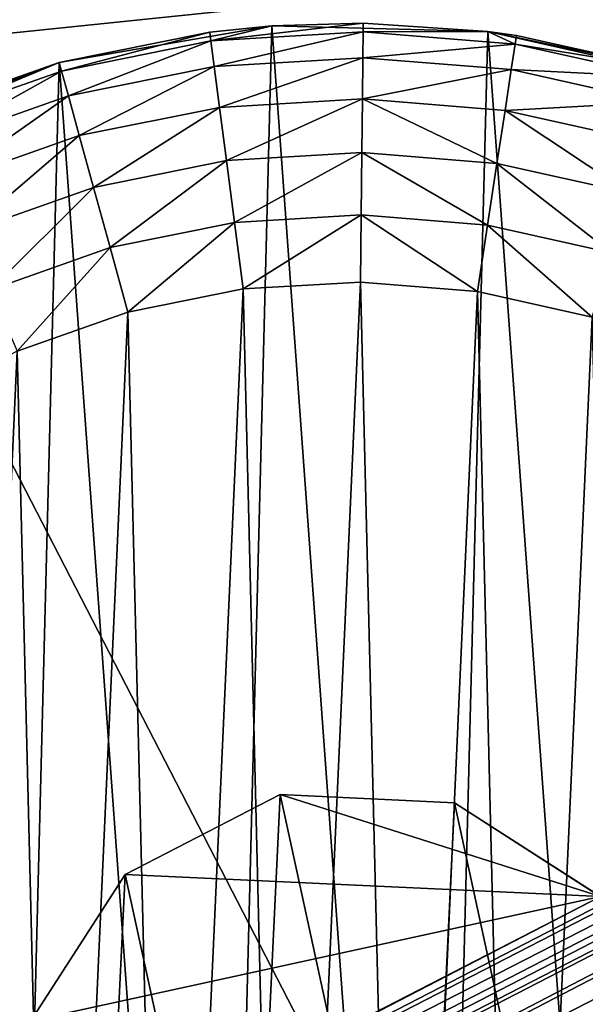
# Model space of a CAD drawing. Header units: millimetres. Extents: x -336 to 335, y 1 to 253.
# Tile 132 of 155: x 203 to 214, y 129 to 148. Entities that reach past the tile are written whole.
import ezdxf

# ---------------------------------------------------------------- set-up
doc = ezdxf.new("R2010")
doc.units = ezdxf.units.MM
doc.header["$LTSCALE"] = 25.4
doc.layers.get('0').update_dxf_attribs({"true_color": 0xff5454})

# ---------------------------------------------------------------- blocks, each defined once
blk = doc.blocks.new('COBA-ANTIQUE-III-9043.STL')
at = {"color": 39, "true_color": 0x42361f}
mesh = blk.add_polyface(dxfattribs=at)
corners = [(144.719, 252.715, 161.661), (274.215, 1.257, 161.661), (83.738, 62.238, 161.661), (335.196, 191.734, 161.661)]
mesh.append_faces([[corners[k] for k in face] for face in [(0, 1, 2), (1, 0, 3)]], dxfattribs={"vtx0": -1, "color": 39})
mesh = blk.add_polyface(dxfattribs=at)
corners = [(274.215, 1.257, 167.061), (144.719, 252.715, 167.061), (83.738, 62.238, 167.061), (335.196, 191.734, 167.061)]
mesh.append_faces([[corners[k] for k in face] for face in [(0, 1, 2), (1, 0, 3)]], dxfattribs={"vtx0": -1, "color": 39})
at = {"color": 250, "true_color": 0x262626}
mesh = blk.add_polyface(dxfattribs=at)
corners = [(123.731, 84.49, 150.811), (294.241, 171.899, 150.379), (123.671, 84.058, 150.379), (293.854, 172.1, 150.811)]
mesh.append_faces([[corners[k] for k in face] for face in [(0, 1, 2), (1, 0, 3)]], dxfattribs={"vtx0": -1, "color": 250})
mesh = blk.add_polyface(dxfattribs=at)
corners = [(214.266, 131.37, 151.661), (293.655, 172.185, 151.211), (123.731, 84.49, 150.811)]
mesh.append_faces([[corners[k] for k in face] for face in [(0, 1, 2)]], dxfattribs={"color": 250})
mesh = blk.add_polyface(dxfattribs=at)
corners = [(293.655, 172.185, 151.211), (293.854, 172.1, 150.811), (123.731, 84.49, 150.811)]
mesh.append_faces([[corners[k] for k in face] for face in [(0, 1, 2)]], dxfattribs={"color": 250})
mesh = blk.add_polyface(dxfattribs=at)
corners = [(294.241, 171.899, 150.379), (123.884, 83.87, 150.19), (123.671, 84.058, 150.379), (294.27, 171.616, 150.19)]
mesh.append_faces([[corners[k] for k in face] for face in [(0, 1, 2), (1, 0, 3)]], dxfattribs={"vtx0": -1, "color": 250})
mesh = blk.add_polyface(dxfattribs=at)
corners = [(294.27, 171.616, 150.19), (123.995, 83.755, 150.111), (123.884, 83.87, 150.19)]
mesh.append_faces([[corners[k] for k in face] for face in [(0, 1, 2)]], dxfattribs={"color": 250})
mesh = blk.add_polyface(dxfattribs=at)
corners = [(294.27, 171.616, 150.19), (124.396, 83.176, 149.961), (123.995, 83.755, 150.111)]
mesh.append_faces([[corners[k] for k in face] for face in [(0, 1, 2)]], dxfattribs={"color": 250})
mesh = blk.add_polyface(dxfattribs=at)
corners = [(294.299, 171.459, 150.111), (124.396, 83.176, 149.961), (294.27, 171.616, 150.19)]
mesh.append_faces([[corners[k] for k in face] for face in [(0, 1, 2)]], dxfattribs={"color": 250})
mesh = blk.add_polyface(dxfattribs=at)
corners = [(294.537, 170.796, 149.961), (124.396, 83.176, 149.961), (294.299, 171.459, 150.111)]
mesh.append_faces([[corners[k] for k in face] for face in [(0, 1, 2)]], dxfattribs={"color": 250})
mesh = blk.add_polyface(dxfattribs=at)
corners = [(294.537, 170.796, 149.961), (124.635, 82.513, 150.111), (124.396, 83.176, 149.961)]
mesh.append_faces([[corners[k] for k in face] for face in [(0, 1, 2)]], dxfattribs={"color": 250})
mesh = blk.add_polyface(dxfattribs=at)
corners = [(294.537, 170.796, 149.961), (124.664, 82.356, 150.19), (124.635, 82.513, 150.111)]
mesh.append_faces([[corners[k] for k in face] for face in [(0, 1, 2)]], dxfattribs={"color": 250})
mesh = blk.add_polyface(dxfattribs=at)
corners = [(294.939, 170.217, 150.111), (124.664, 82.356, 150.19), (294.537, 170.796, 149.961)]
mesh.append_faces([[corners[k] for k in face] for face in [(0, 1, 2)]], dxfattribs={"color": 250})
mesh = blk.add_polyface(dxfattribs=at)
corners = [(295.05, 170.102, 150.19), (124.664, 82.356, 150.19), (294.939, 170.217, 150.111)]
mesh.append_faces([[corners[k] for k in face] for face in [(0, 1, 2)]], dxfattribs={"color": 250})
mesh = blk.add_polyface(dxfattribs=at)
corners = [(295.05, 170.102, 150.19), (124.693, 82.073, 150.379), (124.664, 82.356, 150.19), (295.263, 169.914, 150.379)]
mesh.append_faces([[corners[k] for k in face] for face in [(0, 1, 2), (1, 0, 3)]], dxfattribs={"vtx0": -1, "color": 250})
mesh = blk.add_polyface(dxfattribs=at)
corners = [(295.203, 169.482, 150.811), (124.693, 82.073, 150.379), (295.263, 169.914, 150.379), (125.079, 81.872, 150.811)]
mesh.append_faces([[corners[k] for k in face] for face in [(0, 1, 2), (1, 0, 3)]], dxfattribs={"vtx0": -1, "color": 250})
mesh = blk.add_polyface(dxfattribs=at)
corners = [(125.279, 81.786, 151.212), (125.079, 81.872, 150.811), (295.203, 169.482, 150.811)]
mesh.append_faces([[corners[k] for k in face] for face in [(0, 1, 2)]], dxfattribs={"color": 250})
mesh = blk.add_polyface(dxfattribs=at)
corners = [(204.668, 122.602, 151.661), (125.279, 81.786, 151.212), (295.203, 169.482, 150.811)]
mesh.append_faces([[corners[k] for k in face] for face in [(0, 1, 2)]], dxfattribs={"color": 250})
mesh = blk.add_polyface(dxfattribs=at)
corners = [(204.668, 122.602, 151.661), (295.203, 169.482, 150.811), (215.823, 128.347, 151.661)]
mesh.append_faces([[corners[k] for k in face] for face in [(0, 1, 2)]], dxfattribs={"color": 250})
mesh = blk.add_polyface(dxfattribs=at)
corners = [(250.467, 100.986, 198.061), (-249.533, 152.986, 198.061), (-249.533, 100.986, 198.061), (250.467, 152.986, 198.061)]
mesh.append_faces([[corners[k] for k in face] for face in [(0, 1, 2), (1, 0, 3)]], dxfattribs={"vtx0": -1, "color": 250})
mesh = blk.add_polyface(dxfattribs=at)
corners = [(250.467, 152.986, 167.061), (-249.533, 100.986, 167.061), (-249.533, 152.986, 167.061), (250.467, 100.986, 167.061)]
mesh.append_faces([[corners[k] for k in face] for face in [(0, 1, 2), (1, 0, 3)]], dxfattribs={"vtx0": -1, "color": 250})
mesh = blk.add_polyface(dxfattribs=at)
corners = [(188.38, 129.611, 86.661), (188.98, 121.341, 86.661), (188.273, 125.446, 86.661), (189.297, 133.674, 86.661), (190.475, 117.453, 86.661), (190.989, 137.481, 86.661), (192.7, 113.931, 86.661), (193.392, 140.884, 86.661), (195.569, 110.911, 86.661), (196.412, 143.753, 86.661), (198.972, 108.508, 86.661), (199.934, 145.978, 86.661), (202.779, 106.816, 86.661), (203.822, 147.473, 86.661), (206.842, 105.899, 86.661), (207.927, 148.18, 86.661), (211.007, 105.792, 86.661), (212.091, 148.073, 86.661), (215.112, 106.499, 86.661), (216.155, 147.156, 86.661), (219, 107.994, 86.661), (219.961, 145.464, 86.661), (222.522, 110.219, 86.661), (223.365, 143.061, 86.661), (225.542, 113.088, 86.661), (226.234, 140.041, 86.661), (227.945, 116.491, 86.661), (228.458, 136.519, 86.661), (229.637, 120.298, 86.661), (229.953, 132.631, 86.661), (230.554, 124.361, 86.661), (230.661, 128.526, 86.661)]
mesh.append_faces([[corners[k] for k in face] for face in [(0, 1, 2), (30, 29, 31)]], dxfattribs={"vtx0": -1, "color": 250})
mesh.append_faces([[corners[k] for k in face] for face in [(1, 3, 4), (4, 5, 6), (6, 7, 8), (8, 9, 10), (10, 11, 12), (12, 13, 14), (14, 15, 16), (16, 17, 18), (18, 19, 20), (20, 21, 22), (22, 23, 24), (24, 25, 26), (26, 27, 28), (28, 29, 30)]], dxfattribs={"vtx0": -1, "vtx1": -1, "color": 250})
mesh.append_faces([[corners[k] for k in face] for face in [(1, 0, 3), (4, 3, 5), (6, 5, 7), (8, 7, 9), (10, 9, 11), (12, 11, 13), (14, 13, 15), (16, 15, 17), (18, 17, 19), (20, 19, 21), (22, 21, 23), (24, 23, 25), (26, 25, 27), (28, 27, 29)]], dxfattribs={"vtx0": -1, "vtx2": -1, "color": 250})
mesh = blk.add_polyface(dxfattribs=at)
corners = [(206.728, 148.059, 146.661), (207.927, 148.18, 86.661), (203.822, 147.473, 86.661)]
mesh.append_faces([[corners[k] for k in face] for face in [(0, 1, 2)]], dxfattribs={"color": 250})
mesh = blk.add_polyface(dxfattribs=at)
corners = [(207.927, 148.18, 146.661), (207.927, 148.18, 86.661), (206.728, 148.059, 146.661)]
mesh.append_faces([[corners[k] for k in face] for face in [(0, 1, 2)]], dxfattribs={"color": 250})
mesh = blk.add_polyface(dxfattribs=at)
corners = [(206.75, 147.89, 147.955), (207.927, 148.18, 146.661), (206.728, 148.059, 146.661)]
mesh.append_faces([[corners[k] for k in face] for face in [(0, 1, 2)]], dxfattribs={"color": 250})
mesh = blk.add_polyface(dxfattribs=at)
corners = [(209.686, 148.064, 147.955), (209.687, 148.235, 146.661), (206.75, 147.89, 147.955)]
mesh.append_faces([[corners[k] for k in face] for face in [(0, 1, 2)]], dxfattribs={"color": 250})
mesh = blk.add_polyface(dxfattribs=at)
corners = [(206.75, 147.89, 147.955), (209.687, 148.235, 146.661), (207.927, 148.18, 146.661)]
mesh.append_faces([[corners[k] for k in face] for face in [(0, 1, 2)]], dxfattribs={"color": 250})
mesh = blk.add_polyface(dxfattribs=at)
corners = [(209.687, 148.235, 146.661), (212.091, 148.073, 86.661), (207.927, 148.18, 86.661)]
mesh.append_faces([[corners[k] for k in face] for face in [(0, 1, 2)]], dxfattribs={"color": 250})
mesh = blk.add_polyface(dxfattribs=at)
corners = [(209.687, 148.235, 146.661), (207.927, 148.18, 86.661), (207.927, 148.18, 146.661)]
mesh.append_faces([[corners[k] for k in face] for face in [(0, 1, 2)]], dxfattribs={"color": 250})
mesh = blk.add_polyface(dxfattribs=at)
corners = [(209.686, 148.064, 147.955), (212.091, 148.073, 146.661), (209.687, 148.235, 146.661)]
mesh.append_faces([[corners[k] for k in face] for face in [(0, 1, 2)]], dxfattribs={"color": 250})
mesh = blk.add_polyface(dxfattribs=at)
corners = [(212.091, 148.073, 146.661), (212.091, 148.073, 86.661), (209.687, 148.235, 146.661)]
mesh.append_faces([[corners[k] for k in face] for face in [(0, 1, 2)]], dxfattribs={"color": 250})
mesh = blk.add_polyface(dxfattribs=at)
corners = [(206.728, 148.059, 146.661), (203.822, 147.473, 86.661), (203.822, 147.473, 146.661)]
mesh.append_faces([[corners[k] for k in face] for face in [(0, 1, 2)]], dxfattribs={"color": 250})
mesh = blk.add_polyface(dxfattribs=at)
corners = [(203.867, 147.308, 147.955), (206.728, 148.059, 146.661), (203.822, 147.473, 146.661), (206.75, 147.89, 147.955)]
mesh.append_faces([[corners[k] for k in face] for face in [(0, 1, 2), (1, 0, 3)]], dxfattribs={"vtx0": -1, "color": 250})
mesh = blk.add_polyface(dxfattribs=at)
corners = [(206.814, 147.394, 149.161), (209.686, 148.064, 147.955), (206.75, 147.89, 147.955), (209.681, 147.565, 149.161)]
mesh.append_faces([[corners[k] for k in face] for face in [(0, 1, 2), (1, 0, 3)]], dxfattribs={"vtx0": -1, "color": 250})
mesh = blk.add_polyface(dxfattribs=at)
corners = [(209.681, 147.565, 149.161), (212.617, 147.829, 147.955), (209.686, 148.064, 147.955), (212.542, 147.335, 149.161)]
mesh.append_faces([[corners[k] for k in face] for face in [(0, 1, 2), (1, 0, 3)]], dxfattribs={"vtx0": -1, "color": 250})
mesh = blk.add_polyface(dxfattribs=at)
corners = [(212.617, 147.829, 147.955), (212.091, 148.073, 146.661), (209.686, 148.064, 147.955)]
mesh.append_faces([[corners[k] for k in face] for face in [(0, 1, 2)]], dxfattribs={"color": 250})
mesh = blk.add_polyface(dxfattribs=at)
corners = [(212.643, 147.997, 146.661), (212.091, 148.073, 86.661), (212.091, 148.073, 146.661)]
mesh.append_faces([[corners[k] for k in face] for face in [(0, 1, 2)]], dxfattribs={"color": 250})
mesh = blk.add_polyface(dxfattribs=at)
corners = [(215.536, 147.351, 146.661), (212.091, 148.073, 86.661), (212.643, 147.997, 146.661)]
mesh.append_faces([[corners[k] for k in face] for face in [(0, 1, 2)]], dxfattribs={"color": 250})
mesh = blk.add_polyface(dxfattribs=at)
corners = [(215.536, 147.351, 146.661), (216.155, 147.156, 86.661), (212.091, 148.073, 86.661)]
mesh.append_faces([[corners[k] for k in face] for face in [(0, 1, 2)]], dxfattribs={"color": 250})
mesh = blk.add_polyface(dxfattribs=at)
corners = [(212.617, 147.829, 147.955), (212.643, 147.997, 146.661), (212.091, 148.073, 146.661)]
mesh.append_faces([[corners[k] for k in face] for face in [(0, 1, 2)]], dxfattribs={"color": 250})
mesh = blk.add_polyface(dxfattribs=at)
corners = [(212.617, 147.829, 147.955), (215.536, 147.351, 146.661), (212.643, 147.997, 146.661), (215.487, 147.188, 147.955)]
mesh.append_faces([[corners[k] for k in face] for face in [(0, 1, 2), (1, 0, 3)]], dxfattribs={"vtx0": -1, "color": 250})
mesh = blk.add_polyface(dxfattribs=at)
corners = [(204, 146.827, 149.161), (206.75, 147.89, 147.955), (203.867, 147.308, 147.955), (206.814, 147.394, 149.161)]
mesh.append_faces([[corners[k] for k in face] for face in [(0, 1, 2), (1, 0, 3)]], dxfattribs={"vtx0": -1, "color": 250})
mesh = blk.add_polyface(dxfattribs=at)
corners = [(212.542, 147.335, 149.161), (215.487, 147.188, 147.955), (212.617, 147.829, 147.955), (215.345, 146.709, 149.161)]
mesh.append_faces([[corners[k] for k in face] for face in [(0, 1, 2), (1, 0, 3)]], dxfattribs={"vtx0": -1, "color": 250})
mesh = blk.add_polyface(dxfattribs=at)
corners = [(206.917, 146.607, 150.197), (209.681, 147.565, 149.161), (206.814, 147.394, 149.161), (209.672, 146.77, 150.197)]
mesh.append_faces([[corners[k] for k in face] for face in [(0, 1, 2), (1, 0, 3)]], dxfattribs={"vtx0": -1, "color": 250})
mesh = blk.add_polyface(dxfattribs=at)
corners = [(209.672, 146.77, 150.197), (212.542, 147.335, 149.161), (209.681, 147.565, 149.161), (212.424, 146.549, 150.197)]
mesh.append_faces([[corners[k] for k in face] for face in [(0, 1, 2), (1, 0, 3)]], dxfattribs={"vtx0": -1, "color": 250})
mesh = blk.add_polyface(dxfattribs=at)
corners = [(201.026, 146.488, 146.661), (203.822, 147.473, 86.661), (199.934, 145.978, 86.661)]
mesh.append_faces([[corners[k] for k in face] for face in [(0, 1, 2)]], dxfattribs={"color": 250})
mesh = blk.add_polyface(dxfattribs=at)
corners = [(203.822, 147.473, 146.661), (203.822, 147.473, 86.661), (201.026, 146.488, 146.661)]
mesh.append_faces([[corners[k] for k in face] for face in [(0, 1, 2)]], dxfattribs={"color": 250})
mesh = blk.add_polyface(dxfattribs=at)
corners = [(201.093, 146.331, 147.955), (203.822, 147.473, 146.661), (201.026, 146.488, 146.661), (203.867, 147.308, 147.955)]
mesh.append_faces([[corners[k] for k in face] for face in [(0, 1, 2), (1, 0, 3)]], dxfattribs={"vtx0": -1, "color": 250})
mesh = blk.add_polyface(dxfattribs=at)
corners = [(204.211, 146.061, 150.197), (206.814, 147.394, 149.161), (204, 146.827, 149.161), (206.917, 146.607, 150.197)]
mesh.append_faces([[corners[k] for k in face] for face in [(0, 1, 2), (1, 0, 3)]], dxfattribs={"vtx0": -1, "color": 250})
mesh = blk.add_polyface(dxfattribs=at)
corners = [(212.424, 146.549, 150.197), (215.345, 146.709, 149.161), (212.542, 147.335, 149.161), (215.118, 145.947, 150.197)]
mesh.append_faces([[corners[k] for k in face] for face in [(0, 1, 2), (1, 0, 3)]], dxfattribs={"vtx0": -1, "color": 250})
mesh = blk.add_polyface(dxfattribs=at)
corners = [(201.292, 145.873, 149.161), (203.867, 147.308, 147.955), (201.093, 146.331, 147.955), (204, 146.827, 149.161)]
mesh.append_faces([[corners[k] for k in face] for face in [(0, 1, 2), (1, 0, 3)]], dxfattribs={"vtx0": -1, "color": 250})
mesh = blk.add_polyface(dxfattribs=at)
corners = [(201.607, 145.144, 150.197), (204, 146.827, 149.161), (201.292, 145.873, 149.161), (204.211, 146.061, 150.197)]
mesh.append_faces([[corners[k] for k in face] for face in [(0, 1, 2), (1, 0, 3)]], dxfattribs={"vtx0": -1, "color": 250})
mesh = blk.add_polyface(dxfattribs=at)
corners = [(207.05, 145.58, 150.991), (209.672, 146.77, 150.197), (206.917, 146.607, 150.197), (209.662, 145.735, 150.991)]
mesh.append_faces([[corners[k] for k in face] for face in [(0, 1, 2), (1, 0, 3)]], dxfattribs={"vtx0": -1, "color": 250})
mesh = blk.add_polyface(dxfattribs=at)
corners = [(212.269, 145.525, 150.991), (209.672, 146.77, 150.197), (209.662, 145.735, 150.991), (212.424, 146.549, 150.197)]
mesh.append_faces([[corners[k] for k in face] for face in [(0, 1, 2), (1, 0, 3)]], dxfattribs={"vtx0": -1, "color": 250})
mesh = blk.add_polyface(dxfattribs=at)
corners = [(204.486, 145.062, 150.991), (206.917, 146.607, 150.197), (204.211, 146.061, 150.197), (207.05, 145.58, 150.991)]
mesh.append_faces([[corners[k] for k in face] for face in [(0, 1, 2), (1, 0, 3)]], dxfattribs={"vtx0": -1, "color": 250})
mesh = blk.add_polyface(dxfattribs=at)
corners = [(214.822, 144.955, 150.991), (212.424, 146.549, 150.197), (212.269, 145.525, 150.991), (215.118, 145.947, 150.197)]
mesh.append_faces([[corners[k] for k in face] for face in [(0, 1, 2), (1, 0, 3)]], dxfattribs={"vtx0": -1, "color": 250})
mesh = blk.add_polyface(dxfattribs=at)
corners = [(202.019, 144.193, 150.991), (204.211, 146.061, 150.197), (201.607, 145.144, 150.197), (204.486, 145.062, 150.991)]
mesh.append_faces([[corners[k] for k in face] for face in [(0, 1, 2), (1, 0, 3)]], dxfattribs={"vtx0": -1, "color": 250})
mesh = blk.add_polyface(dxfattribs=at)
corners = [(207.206, 144.384, 151.491), (209.662, 145.735, 150.991), (207.05, 145.58, 150.991), (209.649, 144.529, 151.491)]
mesh.append_faces([[corners[k] for k in face] for face in [(0, 1, 2), (1, 0, 3)]], dxfattribs={"vtx0": -1, "color": 250})
mesh = blk.add_polyface(dxfattribs=at)
corners = [(212.089, 144.333, 151.491), (209.662, 145.735, 150.991), (209.649, 144.529, 151.491), (212.269, 145.525, 150.991)]
mesh.append_faces([[corners[k] for k in face] for face in [(0, 1, 2), (1, 0, 3)]], dxfattribs={"vtx0": -1, "color": 250})
mesh = blk.add_polyface(dxfattribs=at)
corners = [(204.806, 143.9, 151.491), (207.05, 145.58, 150.991), (204.486, 145.062, 150.991), (207.206, 144.384, 151.491)]
mesh.append_faces([[corners[k] for k in face] for face in [(0, 1, 2), (1, 0, 3)]], dxfattribs={"vtx0": -1, "color": 250})
mesh = blk.add_polyface(dxfattribs=at)
corners = [(214.477, 143.799, 151.491), (212.269, 145.525, 150.991), (212.089, 144.333, 151.491), (214.822, 144.955, 150.991)]
mesh.append_faces([[corners[k] for k in face] for face in [(0, 1, 2), (1, 0, 3)]], dxfattribs={"vtx0": -1, "color": 250})
mesh = blk.add_polyface(dxfattribs=at)
corners = [(202.498, 143.087, 151.491), (204.486, 145.062, 150.991), (202.019, 144.193, 150.991), (204.806, 143.9, 151.491)]
mesh.append_faces([[corners[k] for k in face] for face in [(0, 1, 2), (1, 0, 3)]], dxfattribs={"vtx0": -1, "color": 250})
mesh = blk.add_polyface(dxfattribs=at)
corners = [(207.372, 143.1, 151.661), (209.649, 144.529, 151.491), (207.206, 144.384, 151.491), (209.636, 143.235, 151.661)]
mesh.append_faces([[corners[k] for k in face] for face in [(0, 1, 2), (1, 0, 3)]], dxfattribs={"vtx0": -1, "color": 250})
mesh = blk.add_polyface(dxfattribs=at)
corners = [(211.895, 143.054, 151.661), (209.649, 144.529, 151.491), (209.636, 143.235, 151.661), (212.089, 144.333, 151.491)]
mesh.append_faces([[corners[k] for k in face] for face in [(0, 1, 2), (1, 0, 3)]], dxfattribs={"vtx0": -1, "color": 250})
mesh = blk.add_polyface(dxfattribs=at)
corners = [(205.15, 142.652, 151.661), (207.206, 144.384, 151.491), (204.806, 143.9, 151.491), (207.372, 143.1, 151.661)]
mesh.append_faces([[corners[k] for k in face] for face in [(0, 1, 2), (1, 0, 3)]], dxfattribs={"vtx0": -1, "color": 250})
mesh = blk.add_polyface(dxfattribs=at)
corners = [(214.108, 142.559, 151.661), (212.089, 144.333, 151.491), (211.895, 143.054, 151.661), (214.477, 143.799, 151.491)]
mesh.append_faces([[corners[k] for k in face] for face in [(0, 1, 2), (1, 0, 3)]], dxfattribs={"vtx0": -1, "color": 250})
mesh = blk.add_polyface(dxfattribs=at)
corners = [(203.012, 141.899, 151.661), (204.806, 143.9, 151.491), (202.498, 143.087, 151.491), (205.15, 142.652, 151.661)]
mesh.append_faces([[corners[k] for k in face] for face in [(0, 1, 2), (1, 0, 3)]], dxfattribs={"vtx0": -1, "color": 250})
mesh = blk.add_polyface(dxfattribs=at)
corners = [(193.289, 125.455, 151.661), (193.494, 129.974, 151.661), (193.234, 127.722, 151.661), (193.66, 123.219, 151.661), (194.065, 132.168, 151.661), (194.338, 121.055, 151.661), (194.936, 134.261, 151.661), (195.31, 119.008, 151.661), (196.09, 136.212, 151.661), (196.559, 117.115, 151.661), (197.504, 137.984, 151.661), (198.058, 115.415, 151.661), (199.151, 139.542, 151.661), (199.779, 113.939, 151.661), (200.999, 140.855, 151.661), (201.689, 112.718, 151.661), (203.012, 141.899, 151.661), (203.751, 111.775, 151.661), (205.15, 142.652, 151.661), (205.923, 111.127, 151.661), (207.372, 143.1, 151.661), (208.165, 110.788, 151.661), (209.636, 143.235, 151.661), (210.432, 110.765, 151.661), (211.895, 143.054, 151.661), (212.68, 111.057, 151.661), (214.108, 142.559, 151.661), (214.866, 111.659, 151.661), (216.23, 141.762, 151.661), (216.946, 112.56, 151.661), (218.221, 140.677, 151.661), (218.881, 113.741, 151.661), (220.041, 139.325, 151.661), (220.633, 115.18, 151.661), (221.655, 137.733, 151.661), (222.168, 116.849, 151.661), (223.032, 135.933, 151.661), (223.455, 118.715, 151.661), (224.145, 133.958, 151.661), (224.47, 120.743, 151.661), (224.973, 131.847, 151.661), (225.193, 122.891, 151.661), (225.498, 129.642, 151.661), (225.609, 125.12, 151.661), (225.712, 127.385, 151.661)]
mesh.append_faces([[corners[k] for k in face] for face in [(0, 1, 2), (42, 43, 44)]], dxfattribs={"vtx0": -1, "color": 250})
mesh.append_faces([[corners[k] for k in face] for face in [(1, 3, 4), (4, 5, 6), (6, 7, 8), (8, 9, 10), (10, 11, 12), (12, 13, 14), (14, 15, 16), (16, 17, 18), (18, 19, 20), (20, 21, 22), (22, 23, 24), (24, 25, 26), (26, 27, 28), (28, 29, 30), (30, 31, 32), (32, 33, 34), (34, 35, 36), (36, 37, 38), (38, 39, 40), (40, 41, 42)]], dxfattribs={"vtx0": -1, "vtx1": -1, "color": 250})
mesh.append_faces([[corners[k] for k in face] for face in [(1, 0, 3), (4, 3, 5), (6, 5, 7), (8, 7, 9), (10, 9, 11), (12, 11, 13), (14, 13, 15), (16, 15, 17), (18, 17, 19), (20, 19, 21), (22, 21, 23), (24, 23, 25), (26, 25, 27), (28, 27, 29), (30, 29, 31), (32, 31, 33), (34, 33, 35), (36, 35, 37), (38, 37, 39), (40, 39, 41), (42, 41, 43)]], dxfattribs={"vtx0": -1, "vtx2": -1, "color": 250})
mesh = blk.add_polyface(dxfattribs=at)
corners = [(203.276, 128.968, 151.661), (214.266, 131.37, 151.661), (203.111, 125.625, 151.661), (205.097, 131.798, 151.661), (208.088, 133.338, 151.661), (211.449, 133.176, 151.661)]
mesh.append_faces([[corners[k] for k in face] for face in [(0, 1, 2), (1, 4, 5)]], dxfattribs={"vtx0": -1, "color": 250})
mesh.append_faces([[corners[k] for k in face] for face in [(1, 0, 3), (1, 3, 4)]], dxfattribs={"vtx0": -1, "vtx2": -1, "color": 250})
mesh = blk.add_polyface(dxfattribs=at)
corners = [(204.655, 122.616, 161.661), (203.276, 128.968, 161.661), (203.115, 125.607, 161.661), (205.097, 131.798, 161.661), (207.485, 120.796, 161.661), (208.088, 133.338, 161.661), (210.846, 120.634, 161.661), (211.449, 133.176, 161.661), (213.837, 122.174, 161.661), (214.278, 131.356, 161.661), (215.657, 125.004, 161.661), (215.819, 128.365, 161.661)]
mesh.append_faces([[corners[k] for k in face] for face in [(0, 1, 2), (9, 10, 11)]], dxfattribs={"vtx0": -1, "color": 250})
mesh.append_faces([[corners[k] for k in face] for face in [(1, 0, 3), (3, 4, 5), (5, 6, 7), (7, 8, 9)]], dxfattribs={"vtx0": -1, "vtx1": -1, "color": 250})
mesh.append_faces([[corners[k] for k in face] for face in [(3, 0, 4), (5, 4, 6), (7, 6, 8), (9, 8, 10)]], dxfattribs={"vtx0": -1, "vtx2": -1, "color": 250})
mesh = blk.add_polyface(dxfattribs=at)
corners = [(205.097, 131.798, 161.661), (208.088, 133.338, 151.661), (205.097, 131.798, 151.661), (208.088, 133.338, 161.661)]
mesh.append_faces([[corners[k] for k in face] for face in [(0, 1, 2), (1, 0, 3)]], dxfattribs={"vtx0": -1, "color": 250})
mesh = blk.add_polyface(dxfattribs=at)
corners = [(208.088, 133.338, 161.661), (211.449, 133.176, 151.661), (208.088, 133.338, 151.661), (211.449, 133.176, 161.661)]
mesh.append_faces([[corners[k] for k in face] for face in [(0, 1, 2), (1, 0, 3)]], dxfattribs={"vtx0": -1, "color": 250})
mesh = blk.add_polyface(dxfattribs=at)
corners = [(214.278, 131.356, 151.906), (214.266, 131.37, 151.661), (211.449, 133.176, 151.661)]
mesh.append_faces([[corners[k] for k in face] for face in [(0, 1, 2)]], dxfattribs={"color": 250})
mesh = blk.add_polyface(dxfattribs=at)
corners = [(211.449, 133.176, 161.661), (214.278, 131.356, 151.906), (211.449, 133.176, 151.661), (214.278, 131.356, 161.661)]
mesh.append_faces([[corners[k] for k in face] for face in [(0, 1, 2), (1, 0, 3)]], dxfattribs={"vtx0": -1, "color": 250})
mesh = blk.add_polyface(dxfattribs=at)
corners = [(205.097, 131.798, 161.661), (203.276, 128.968, 151.661), (203.276, 128.968, 161.661), (205.097, 131.798, 151.661)]
mesh.append_faces([[corners[k] for k in face] for face in [(0, 1, 2), (1, 0, 3)]], dxfattribs={"vtx0": -1, "color": 250})
mesh = blk.add_polyface(dxfattribs=at)
corners = [(214.266, 131.37, 151.661), (123.731, 84.49, 150.811), (203.111, 125.625, 151.661)]
mesh.append_faces([[corners[k] for k in face] for face in [(0, 1, 2)]], dxfattribs={"color": 250})

msp = doc.modelspace()

# ---------------------------------------------------------------- block references
at = {"color": 0}
msp.add_blockref('COBA-ANTIQUE-III-9043.STL', (0, 0), dxfattribs=at)

doc.saveas('drawing.dxf')
